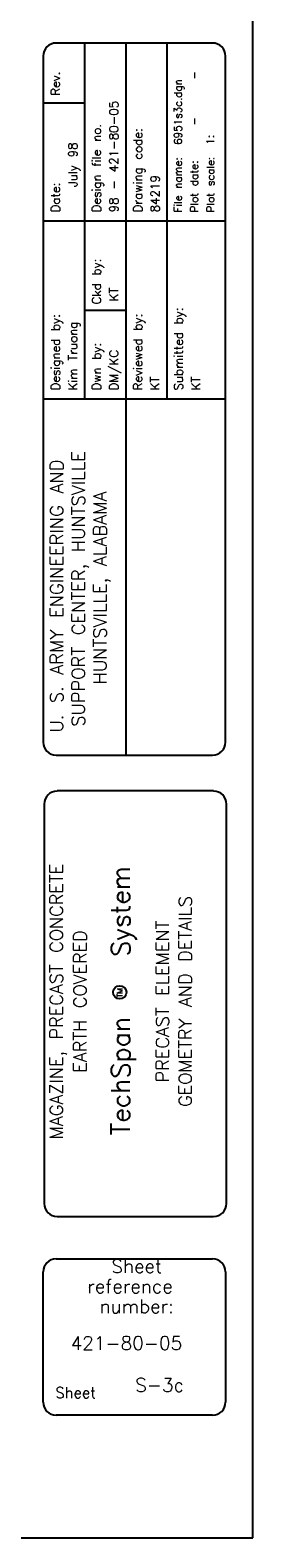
# Model space of a CAD drawing. Extents: x 0 to 1164, y 0 to 483.
# Tile 14 of 17: x 332 to 354, y 0 to 146. Entities that reach past the tile are written whole.
import ezdxf
from ezdxf.enums import TextEntityAlignment as Align

# ---------------------------------------------------------------- set-up
doc = ezdxf.new("R2010")
doc.units = 0
doc.header["$MEASUREMENT"] = 0
for name, color, linetype in [('32', 7, 'CONTINUOUS'), ('ARC', 7, 'CONTINUOUS'), ('PAN_BLK', 7, 'CONTINUOUS'), ('TSTRIP', 7, 'CONTINUOUS')]:
    doc.layers.add(name, color=color, linetype=linetype)
doc.styles.add('TXT_SHX', font='txt.shx')

# ---------------------------------------------------------------- blocks, each defined once
blk = doc.blocks.new('PRO_I4')
at = {"layer": 'TSTRIP', "color": 7, "linetype": 'CONTINUOUS'}
blk.add_circle((-12.9, 52.89), 0.644, dxfattribs=at)
at = {"layer": 'TSTRIP', "color": 7, "linetype": 'CONTINUOUS', "style": 'TXT_SHX'}
for s, height, p in [('System', 1.815, (-11.91, 60.74)), ('TM', 0.529, (-12.62, 52.85)), ('TechSpan', 1.815, (-11.91, 44.77))]:
    blk.add_text(s, height=height, rotation=90, dxfattribs=at).set_placement(p, align=Align.CENTER)

msp = doc.modelspace()

# ---------------------------------------------------------------- linework, layer by layer
at = {"layer": 'PAN_BLK', "color": 3, "linetype": 'CONTINUOUS'}
for p, q in [((354.01, 0), (354.01, 250.04)), ((0, 0), (354.01, 0))]:
    msp.add_line(p, q, dxfattribs=at)
at = {"layer": 'PAN_BLK', "color": 7, "linetype": 'CONTINUOUS'}
for p, q in [((350.11, 144.92), (334.95, 144.92)), ((337.69, 144.92), (337.69, 110.4)), ((341.69, 144.92), (341.69, 110.4)), ((345.69, 144.92), (345.69, 110.4)), ((333.69, 143.66), (333.69, 77.15)), ((351.37, 77.15), (351.37, 143.66)), ((333.72, 139.13), (337.69, 139.13)), ((351.37, 127.66), (333.69, 127.66)), ((337.69, 119.03), (341.69, 119.03)), ((351.37, 110.4), (333.69, 110.4)), ((341.69, 110.4), (341.69, 75.88)), ((334.95, 75.88), (350.11, 75.88)), ((350.2, 72.41), (335.05, 72.41)), ((333.78, 71.14), (333.78, 32.41)), ((351.46, 32.41), (351.46, 71.14)), ((335.05, 31.15), (350.2, 31.15)), ((334.95, 27.05), (350.11, 27.05)), ((333.69, 13.15), (333.69, 25.78)), ((351.37, 25.78), (351.37, 13.15)), ((350.11, 11.89), (334.95, 11.89))]:
    msp.add_line(p, q, dxfattribs=at)
for centre, start, end in [((334.95, 143.66), 90, 180), ((350.11, 143.66), 0, 90), ((334.95, 77.15), 180, 270), ((350.11, 77.15), 270, 360), ((335.05, 71.14), 90, 180), ((350.2, 71.14), 0, 90), ((335.05, 32.41), 180, 270), ((350.2, 32.41), 270, 360), ((334.95, 25.78), 90, 180), ((350.11, 25.78), 0, 90), ((334.95, 13.15), 180, 270), ((350.11, 13.15), 270, 360)]:
    msp.add_arc(centre, 1.26, start, end, dxfattribs=at)

# ---------------------------------------------------------------- block references
at = {"layer": '32', "linetype": 'CONTINUOUS'}
msp.add_blockref('PRO_I4', (354.01, 0), dxfattribs=at)

# ---------------------------------------------------------------- texts
at = {"layer": '32', "color": 7, "linetype": 'CONTINUOUS', "style": 'TXT_SHX'}
for s, p in [('MAGAZINE, PRECAST CONCRETE', (335.59, 52)), ('GEOMETRY AND DETAILS', (348.08, 52.01)), ('EARTH COVERED', (337.88, 52.01)), ('PRECAST ELEMENT', (345.88, 52.01))]:
    msp.add_text(s, height=1.25, rotation=90, dxfattribs=at).set_placement(p, align=Align.CENTER)
at = {"layer": 'ARC', "color": 7, "linetype": 'CONTINUOUS', "style": 'TXT_SHX'}
for s, height, p in [('6951s3c.dgn', 0.7366, (347.12, 135.05)), ('   -     -   ', 0.7366, (348.7, 134.78)), ('1:    ', 0.737, (350.25, 135.07))]:
    msp.add_text(s, height=height, rotation=90, dxfattribs=at).set_placement(p)
msp.add_text('Sheet', height=1.052, dxfattribs=at).set_placement((334.87, 13.55))
at = {"layer": 'PAN_BLK', "color": 7, "linetype": 'CONTINUOUS', "style": 'TXT_SHX'}
for s, height, p in [('Rev.', 0.842, (335.3, 139.82)), ('Design file no.   ', 0.8419, (339.28, 128.51)), ('Drawing code:     ', 0.8419, (343.28, 128.51)), ('98 - 421-80-05', 0.8419, (340.96, 128.51)), ('File name:', 0.737, (347.12, 128.51)), ('Plot scale:', 0.7366, (350.28, 128.51)), ('   July 98', 0.842, (336.99, 128.51)), ('84219', 0.842, (344.96, 128.51)), ('Plot date:', 0.737, (348.7, 128.51)), ('Date:', 0.842, (335.3, 128.51)), ('Ckd by:', 0.842, (339.28, 119.59)), ('KT', 0.842, (340.96, 119.89)), ('Submitted by:', 0.8419, (347.23, 111.25)), ('Designed by:', 0.8419, (335.3, 111.25)), ('Kim Truong', 0.842, (336.99, 111.25)), ('Reviewed by:', 0.8419, (343.28, 111.25)), ('Dwn by:', 0.842, (339.28, 111.25)), ('DM/KC', 0.842, (340.96, 111.25)), ('KT', 0.842, (344.93, 111.25)), ('KT', 0.842, (348.91, 111.25))]:
    msp.add_text(s, height=height, rotation=90, dxfattribs=at).set_placement(p)
for s, p in [('SUPPORT CENTER, HUNTSVILLE', (337.73, 92.01)), ('U. S. ARMY ENGINEERING AND', (335.62, 91.32)), ('HUNTSVILLE, ALABAMA', (339.83, 92.11))]:
    msp.add_text(s, height=1.2628, rotation=90, dxfattribs=at).set_placement(p, align=Align.CENTER)
for s, p in [('Sheet', (342.75, 25.68)), ('reference', (342.11, 23.73)), ('number:', (342.76, 21.79)), ('421-80-05', (341.76, 18.22)), ('S-3c', (344.98, 14.16))]:
    msp.add_text(s, height=1.315, dxfattribs=at).set_placement(p, align=Align.CENTER)

doc.saveas('drawing.dxf')
